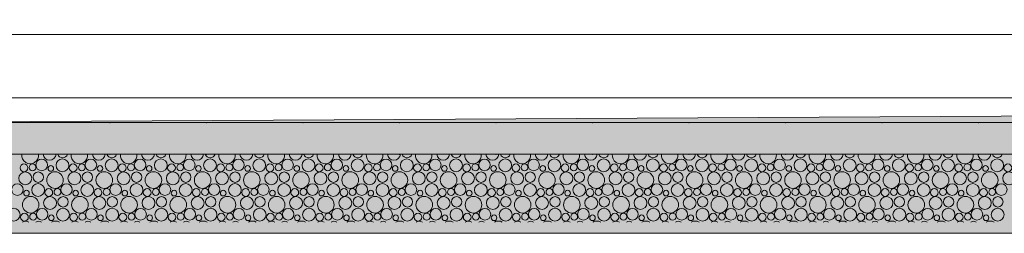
# Model space of a CAD drawing. Header units: millimetres. Extents: x 15166 to 94641, y -300 to 6935.
# Tile 16 of 32: x 52240 to 54424, y -300 to 173. Entities that reach past the tile are written whole.
import ezdxf

# ---------------------------------------------------------------- set-up
doc = ezdxf.new("R2010")
doc.units = ezdxf.units.MM
doc.header["$MEASUREMENT"] = 0
for name, color, linetype in [('Métal _ Bardage.Charp_Couv_Bard_Métal', 7, 'Continuous'), ('Nouveau_Terrain _ Original.Terrain', 7, 'Continuous'), ('Nouveau_VRD _ Voirie 3d.VRD', 7, 'Continuous')]:
    doc.layers.add(name, color=color, linetype=linetype)

# ---------------------------------------------------------------- blocks, each defined once
blk = doc.blocks.new('Élément de coupe_3')
at = {"layer": 'Métal _ Bardage.Charp_Couv_Bard_Métal', "color": 7, "linetype": 'Continuous', "lineweight": 15}
blk.add_line((55093.8, 140), (51076.8, 140), dxfattribs=at)
blk = doc.blocks.new('*X9')
at = {"layer": 'Nouveau_VRD _ Voirie 3d.VRD', "color": 33, "linetype": 'Continuous', "lineweight": 15, "true_color": 0xf48e54}
for centre, radius in [((52249.8, -155.2), 8.58), ((52268.9, -154.2), 7.52), ((52289.2, -148.8), 12.8), ((52309.4, -156.5), 6.2), ((52335.2, -149.5), 14.2), ((52358.9, -155.2), 8.58), ((52378.1, -154.2), 7.52), ((52398.3, -148.8), 12.8), ((52418.5, -156.5), 6.2), ((52444.3, -149.5), 14.2), ((52468, -155.2), 8.58), ((52487.2, -154.2), 7.52), ((52507.4, -148.8), 12.8), ((52527.6, -156.5), 6.2), ((52553.4, -149.5), 14.2), ((52577.1, -155.2), 8.58), ((52596.3, -154.2), 7.52), ((52616.5, -148.8), 12.8), ((52636.7, -156.5), 6.2), ((52662.5, -149.5), 14.2), ((52686.2, -155.2), 8.58), ((52705.4, -154.2), 7.52), ((52725.6, -148.8), 12.8), ((52745.8, -156.5), 6.2), ((52771.7, -149.5), 14.2), ((52795.4, -155.2), 8.58), ((52814.5, -154.2), 7.52), ((52834.7, -148.8), 12.8), ((52854.9, -156.5), 6.2), ((52880.8, -149.5), 14.2), ((52904.5, -155.2), 8.58), ((52923.6, -154.2), 7.52), ((52943.8, -148.8), 12.8), ((52964, -156.5), 6.2), ((52989.9, -149.5), 14.2), ((53013.6, -155.2), 8.58), ((53032.7, -154.2), 7.52), ((53052.9, -148.8), 12.8), ((53073.2, -156.5), 6.2), ((53099, -149.5), 14.2), ((53122.7, -155.2), 8.58), ((53141.8, -154.2), 7.52), ((53162.1, -148.8), 12.8), ((53182.3, -156.5), 6.2), ((53208.1, -149.5), 14.2), ((53231.8, -155.2), 8.58), ((53251, -154.2), 7.52), ((53271.2, -148.8), 12.8), ((53291.4, -156.5), 6.2), ((53317.2, -149.5), 14.2), ((53340.9, -155.2), 8.58), ((53360.1, -154.2), 7.52), ((53380.3, -148.8), 12.8), ((53400.5, -156.5), 6.2), ((53426.3, -149.5), 14.2), ((53450, -155.2), 8.58), ((53469.2, -154.2), 7.52), ((53489.4, -148.8), 12.8), ((53509.6, -156.5), 6.2), ((53535.4, -149.5), 14.2), ((53559.1, -155.2), 8.58), ((53578.3, -154.2), 7.52), ((53598.5, -148.8), 12.8), ((53618.7, -156.5), 6.2), ((53644.5, -149.5), 14.2), ((53668.3, -155.2), 8.58), ((53687.4, -154.2), 7.52), ((53707.6, -148.8), 12.8), ((53727.8, -156.5), 6.2), ((53753.7, -149.5), 14.2), ((53777.4, -155.2), 8.58), ((53796.5, -154.2), 7.52), ((53816.7, -148.8), 12.8), ((53836.9, -156.5), 6.2), ((53862.8, -149.5), 14.2), ((53886.5, -155.2), 8.58), ((53905.6, -154.2), 7.52), ((53925.8, -148.8), 12.8), ((53946.1, -156.5), 6.2), ((53971.9, -149.5), 14.2), ((53995.6, -155.2), 8.58), ((54014.7, -154.2), 7.52), ((54035, -148.8), 12.8), ((54055.2, -156.5), 6.2), ((54081, -149.5), 14.2), ((54104.7, -155.2), 8.58), ((54123.9, -154.2), 7.52), ((54144.1, -148.8), 12.8), ((54164.3, -156.5), 6.2), ((54190.1, -149.5), 14.2), ((54213.8, -155.2), 8.58), ((54233, -154.2), 7.52), ((54253.2, -148.8), 12.8), ((54273.4, -156.5), 6.2), ((54299.2, -149.5), 14.2), ((54322.9, -155.2), 8.58), ((54342.1, -154.2), 7.52), ((54362.3, -148.8), 12.8), ((54382.5, -156.5), 6.2), ((54408.3, -149.5), 14.2), ((54432, -155.2), 8.58), ((52252.7, -178.4), 14.3), ((52281.5, -175.8), 11.5), ((52318.7, -182.2), 18.4), ((52361.8, -178.4), 14.3), ((52390.6, -175.8), 11.5), ((52427.9, -182.2), 18.4), ((52470.9, -178.4), 14.3), ((52499.7, -175.8), 11.5), ((52537, -182.2), 18.4), ((52580, -178.4), 14.3), ((52608.8, -175.8), 11.5), ((52646.1, -182.2), 18.4), ((52689.1, -178.4), 14.3), ((52718, -175.8), 11.5), ((52755.2, -182.2), 18.4), ((52798.3, -178.4), 14.3), ((52827.1, -175.8), 11.5), ((52864.3, -182.2), 18.4), ((52907.4, -178.4), 14.3), ((52936.2, -175.8), 11.5), ((52973.4, -182.2), 18.4), ((53016.5, -178.4), 14.3), ((53045.3, -175.8), 11.5), ((53082.5, -182.2), 18.4), ((53125.6, -178.4), 14.3), ((53154.4, -175.8), 11.5), ((53191.6, -182.2), 18.4), ((53234.7, -178.4), 14.3), ((53263.5, -175.8), 11.5), ((53300.8, -182.2), 18.4), ((53343.8, -178.4), 14.3), ((53372.6, -175.8), 11.5), ((53409.9, -182.2), 18.4), ((53452.9, -178.4), 14.3), ((53481.7, -175.8), 11.5), ((53519, -182.2), 18.4), ((53562, -178.4), 14.3), ((53590.9, -175.8), 11.5), ((53628.1, -182.2), 18.4), ((53671.2, -178.4), 14.3), ((53700, -175.8), 11.5), ((53737.2, -182.2), 18.4), ((53780.3, -178.4), 14.3), ((53809.1, -175.8), 11.5), ((53846.3, -182.2), 18.4), ((53889.4, -178.4), 14.3), ((53918.2, -175.8), 11.5), ((53955.4, -182.2), 18.4), ((53998.5, -178.4), 14.3), ((54027.3, -175.8), 11.5), ((54064.5, -182.2), 18.4), ((54107.6, -178.4), 14.3), ((54136.4, -175.8), 11.5), ((54173.6, -182.2), 18.4), ((54216.7, -178.4), 14.3), ((54245.5, -175.8), 11.5), ((54282.8, -182.2), 18.4), ((54325.8, -178.4), 14.3), ((54354.6, -175.8), 11.5), ((54391.9, -182.2), 18.4), ((54434.9, -178.4), 14.3), ((52235.2, -203.4), 12.8), ((52281.2, -204.1), 14.2), ((52344.3, -203.4), 12.8), ((52390.3, -204.1), 14.2), ((52453.4, -203.4), 12.8), ((52499.4, -204.1), 14.2), ((52562.5, -203.4), 12.8), ((52608.5, -204.1), 14.2), ((52671.6, -203.4), 12.8), ((52717.7, -204.1), 14.2), ((52780.7, -203.4), 12.8), ((52826.8, -204.1), 14.2), ((52889.8, -203.4), 12.8), ((52935.9, -204.1), 14.2), ((52998.9, -203.4), 12.8), ((53045, -204.1), 14.2), ((53108.1, -203.4), 12.8), ((53154.1, -204.1), 14.2), ((53217.2, -203.4), 12.8), ((53263.2, -204.1), 14.2), ((53326.3, -203.4), 12.8), ((53372.3, -204.1), 14.2), ((53435.4, -203.4), 12.8), ((53481.4, -204.1), 14.2), ((53544.5, -203.4), 12.8), ((53590.5, -204.1), 14.2), ((53653.6, -203.4), 12.8), ((53699.7, -204.1), 14.2), ((53762.7, -203.4), 12.8), ((53808.8, -204.1), 14.2), ((53871.8, -203.4), 12.8), ((53917.9, -204.1), 14.2), ((53981, -203.4), 12.8), ((54027, -204.1), 14.2), ((54090.1, -203.4), 12.8), ((54136.1, -204.1), 14.2), ((54199.2, -203.4), 12.8), ((54245.2, -204.1), 14.2), ((54308.3, -203.4), 12.8), ((54354.3, -204.1), 14.2), ((54417.4, -203.4), 12.8), ((52255.4, -211.1), 6.2), ((52304.9, -209.8), 8.58), ((52324.1, -208.8), 7.52), ((52364.5, -211.1), 6.2), ((52414, -209.8), 8.58), ((52433.2, -208.8), 7.52), ((52473.6, -211.1), 6.2), ((52523.1, -209.8), 8.58), ((52542.3, -208.8), 7.52), ((52582.7, -211.1), 6.2), ((52632.2, -209.8), 8.58), ((52651.4, -208.8), 7.52), ((52691.8, -211.1), 6.2), ((52741.4, -209.8), 8.58), ((52760.5, -208.8), 7.52), ((52800.9, -211.1), 6.2), ((52850.5, -209.8), 8.58), ((52869.6, -208.8), 7.52), ((52910, -211.1), 6.2), ((52959.6, -209.8), 8.58), ((52978.7, -208.8), 7.52), ((53019.2, -211.1), 6.2), ((53068.7, -209.8), 8.58), ((53087.8, -208.8), 7.52), ((53128.3, -211.1), 6.2), ((53177.8, -209.8), 8.58), ((53197, -208.8), 7.52), ((53237.4, -211.1), 6.2), ((53286.9, -209.8), 8.58), ((53306.1, -208.8), 7.52), ((53346.5, -211.1), 6.2), ((53396, -209.8), 8.58), ((53415.2, -208.8), 7.52), ((53455.6, -211.1), 6.2), ((53505.1, -209.8), 8.58), ((53524.3, -208.8), 7.52), ((53564.7, -211.1), 6.2), ((53614.3, -209.8), 8.58), ((53633.4, -208.8), 7.52), ((53673.8, -211.1), 6.2), ((53723.4, -209.8), 8.58), ((53742.5, -208.8), 7.52), ((53782.9, -211.1), 6.2), ((53832.5, -209.8), 8.58), ((53851.6, -208.8), 7.52), ((53892.1, -211.1), 6.2), ((53941.6, -209.8), 8.58), ((53960.7, -208.8), 7.52), ((54001.2, -211.1), 6.2), ((54050.7, -209.8), 8.58), ((54069.9, -208.8), 7.52), ((54110.3, -211.1), 6.2), ((54159.8, -209.8), 8.58), ((54179, -208.8), 7.52), ((54219.4, -211.1), 6.2), ((54268.9, -209.8), 8.58), ((54288.1, -208.8), 7.52), ((54328.5, -211.1), 6.2), ((54378, -209.8), 8.58), ((54397.2, -208.8), 7.52), ((52264.7, -236.8), 18.4), ((52307.8, -233), 14.3), ((52336.6, -230.4), 11.5), ((52373.9, -236.8), 18.4), ((52416.9, -233), 14.3), ((52445.7, -230.4), 11.5), ((52483, -236.8), 18.4), ((52526, -233), 14.3), ((52554.8, -230.4), 11.5), ((52592.1, -236.8), 18.4), ((52635.1, -233), 14.3), ((52664, -230.4), 11.5), ((52701.2, -236.8), 18.4), ((52744.3, -233), 14.3), ((52773.1, -230.4), 11.5), ((52810.3, -236.8), 18.4), ((52853.4, -233), 14.3), ((52882.2, -230.4), 11.5), ((52919.4, -236.8), 18.4), ((52962.5, -233), 14.3), ((52991.3, -230.4), 11.5), ((53028.5, -236.8), 18.4), ((53071.6, -233), 14.3), ((53100.4, -230.4), 11.5), ((53137.6, -236.8), 18.4), ((53180.7, -233), 14.3), ((53209.5, -230.4), 11.5), ((53246.8, -236.8), 18.4), ((53289.8, -233), 14.3), ((53318.6, -230.4), 11.5), ((53355.9, -236.8), 18.4), ((53398.9, -233), 14.3), ((53427.7, -230.4), 11.5), ((53465, -236.8), 18.4), ((53508, -233), 14.3), ((53536.9, -230.4), 11.5), ((53574.1, -236.8), 18.4), ((53617.2, -233), 14.3), ((53646, -230.4), 11.5), ((53683.2, -236.8), 18.4), ((53726.3, -233), 14.3), ((53755.1, -230.4), 11.5), ((53792.3, -236.8), 18.4), ((53835.4, -233), 14.3), ((53864.2, -230.4), 11.5), ((53901.4, -236.8), 18.4), ((53944.5, -233), 14.3), ((53973.3, -230.4), 11.5), ((54010.5, -236.8), 18.4), ((54053.6, -233), 14.3), ((54082.4, -230.4), 11.5), ((54119.6, -236.8), 18.4), ((54162.7, -233), 14.3), ((54191.5, -230.4), 11.5), ((54228.8, -236.8), 18.4), ((54271.8, -233), 14.3), ((54300.6, -230.4), 11.5), ((54337.9, -236.8), 18.4), ((54380.9, -233), 14.3), ((54409.8, -230.4), 11.5), ((52227.2, -258.7), 14.2), ((52250.9, -264.4), 8.58), ((52270.1, -263.4), 7.52), ((52290.3, -258), 12.8), ((52310.5, -265.7), 6.2), ((52336.3, -258.7), 14.2), ((52360, -264.4), 8.58), ((52379.2, -263.4), 7.52), ((52399.4, -258), 12.8), ((52419.6, -265.7), 6.2), ((52445.4, -258.7), 14.2), ((52469.1, -264.4), 8.58), ((52488.3, -263.4), 7.52), ((52508.5, -258), 12.8), ((52528.7, -265.7), 6.2), ((52554.5, -258.7), 14.2), ((52578.2, -264.4), 8.58), ((52597.4, -263.4), 7.52), ((52617.6, -258), 12.8), ((52637.8, -265.7), 6.2), ((52663.7, -258.7), 14.2), ((52687.4, -264.4), 8.58), ((52706.5, -263.4), 7.52), ((52726.7, -258), 12.8), ((52746.9, -265.7), 6.2), ((52772.8, -258.7), 14.2), ((52796.5, -264.4), 8.58), ((52815.6, -263.4), 7.52), ((52835.8, -258), 12.8), ((52856, -265.7), 6.2), ((52881.9, -258.7), 14.2), ((52905.6, -264.4), 8.58), ((52924.7, -263.4), 7.52), ((52944.9, -258), 12.8), ((52965.2, -265.7), 6.2), ((52991, -258.7), 14.2), ((53014.7, -264.4), 8.58), ((53033.8, -263.4), 7.52), ((53054.1, -258), 12.8), ((53074.3, -265.7), 6.2), ((53100.1, -258.7), 14.2), ((53123.8, -264.4), 8.58), ((53143, -263.4), 7.52), ((53163.2, -258), 12.8), ((53183.4, -265.7), 6.2), ((53209.2, -258.7), 14.2), ((53232.9, -264.4), 8.58), ((53252.1, -263.4), 7.52), ((53272.3, -258), 12.8), ((53292.5, -265.7), 6.2), ((53318.3, -258.7), 14.2), ((53342, -264.4), 8.58), ((53361.2, -263.4), 7.52), ((53381.4, -258), 12.8), ((53401.6, -265.7), 6.2), ((53427.4, -258.7), 14.2), ((53451.1, -264.4), 8.58), ((53470.3, -263.4), 7.52), ((53490.5, -258), 12.8), ((53510.7, -265.7), 6.2), ((53536.5, -258.7), 14.2), ((53560.3, -264.4), 8.58), ((53579.4, -263.4), 7.52), ((53599.6, -258), 12.8), ((53619.8, -265.7), 6.2), ((53645.7, -258.7), 14.2), ((53669.4, -264.4), 8.58), ((53688.5, -263.4), 7.52), ((53708.7, -258), 12.8), ((53728.9, -265.7), 6.2), ((53754.8, -258.7), 14.2), ((53778.5, -264.4), 8.58), ((53797.6, -263.4), 7.52), ((53817.8, -258), 12.8), ((53838.1, -265.7), 6.2), ((53863.9, -258.7), 14.2), ((53887.6, -264.4), 8.58), ((53906.7, -263.4), 7.52), ((53927, -258), 12.8), ((53947.2, -265.7), 6.2), ((53973, -258.7), 14.2), ((53996.7, -264.4), 8.58), ((54015.9, -263.4), 7.52), ((54036.1, -258), 12.8), ((54056.3, -265.7), 6.2), ((54082.1, -258.7), 14.2), ((54105.8, -264.4), 8.58), ((54125, -263.4), 7.52), ((54145.2, -258), 12.8), ((54165.4, -265.7), 6.2), ((54191.2, -258.7), 14.2), ((54214.9, -264.4), 8.58), ((54234.1, -263.4), 7.52), ((54254.3, -258), 12.8), ((54274.5, -265.7), 6.2), ((54300.3, -258.7), 14.2), ((54324, -264.4), 8.58), ((54343.2, -263.4), 7.52), ((54363.4, -258), 12.8), ((54383.6, -265.7), 6.2), ((54409.4, -258.7), 14.2)]:
    blk.add_circle(centre, radius, dxfattribs=at)
for centre, radius, start, end in [((52263.6, -127.6), 18.4, 172.6812, 7.3188), ((52306.7, -123.8), 14.3, 185.6052, 354.3948), ((52335.5, -121.2), 11.5, 200.5726, 339.4274), ((52372.7, -127.6), 18.4, 172.6812, 7.3188), ((52415.8, -123.8), 14.3, 185.6052, 354.3948), ((52444.6, -121.2), 11.5, 200.5726, 339.4274), ((52481.9, -127.6), 18.4, 172.6812, 7.3188), ((52524.9, -123.8), 14.3, 185.6052, 354.3948), ((52553.7, -121.2), 11.5, 200.5726, 339.4274), ((52591, -127.6), 18.4, 172.6812, 7.3188), ((52634, -123.8), 14.3, 185.6052, 354.3948), ((52662.8, -121.2), 11.5, 200.5726, 339.4274), ((52700.1, -127.6), 18.4, 172.6812, 7.3188), ((52743.1, -123.8), 14.3, 185.6052, 354.3948), ((52772, -121.2), 11.5, 200.5726, 339.4274), ((52809.2, -127.6), 18.4, 172.6812, 7.3188), ((52852.3, -123.8), 14.3, 185.6052, 354.3948), ((52881.1, -121.2), 11.5, 200.5726, 339.4274), ((52918.3, -127.6), 18.4, 172.6812, 7.3188), ((52961.4, -123.8), 14.3, 185.6052, 354.3948), ((52990.2, -121.2), 11.5, 200.5726, 339.4274), ((53027.4, -127.6), 18.4, 172.6812, 7.3188), ((53070.5, -123.8), 14.3, 185.6052, 354.3948), ((53099.3, -121.2), 11.5, 200.5726, 339.4274), ((53136.5, -127.6), 18.4, 172.6812, 7.3188), ((53179.6, -123.8), 14.3, 185.6052, 354.3948), ((53208.4, -121.2), 11.5, 200.5726, 339.4274), ((53245.6, -127.6), 18.4, 172.6812, 7.3188), ((53288.7, -123.8), 14.3, 185.6052, 354.3948), ((53317.5, -121.2), 11.5, 200.5726, 339.4274), ((53354.8, -127.6), 18.4, 172.6812, 7.3188), ((53397.8, -123.8), 14.3, 185.6052, 354.3948), ((53426.6, -121.2), 11.5, 200.5726, 339.4274), ((53463.9, -127.6), 18.4, 172.6812, 7.3188), ((53506.9, -123.8), 14.3, 185.6052, 354.3948), ((53535.7, -121.2), 11.5, 200.5726, 339.4274), ((53573, -127.6), 18.4, 172.6812, 7.3188), ((53616, -123.8), 14.3, 185.6052, 354.3948), ((53644.9, -121.2), 11.5, 200.5726, 339.4274), ((53682.1, -127.6), 18.4, 172.6812, 7.3188), ((53725.2, -123.8), 14.3, 185.6052, 354.3948), ((53754, -121.2), 11.5, 200.5726, 339.4274), ((53791.2, -127.6), 18.4, 172.6812, 7.3188), ((53834.3, -123.8), 14.3, 185.6052, 354.3948), ((53863.1, -121.2), 11.5, 200.5726, 339.4274), ((53900.3, -127.6), 18.4, 172.6812, 7.3188), ((53943.4, -123.8), 14.3, 185.6052, 354.3948), ((53972.2, -121.2), 11.5, 200.5726, 339.4274), ((54009.4, -127.6), 18.4, 172.6812, 7.3188), ((54052.5, -123.8), 14.3, 185.6052, 354.3948), ((54081.3, -121.2), 11.5, 200.5726, 339.4274), ((54118.5, -127.6), 18.4, 172.6812, 7.3188), ((54161.6, -123.8), 14.3, 185.6052, 354.3948), ((54190.4, -121.2), 11.5, 200.5726, 339.4274), ((54227.6, -127.6), 18.4, 172.6812, 7.3188), ((54270.7, -123.8), 14.3, 185.6052, 354.3948), ((54299.5, -121.2), 11.5, 200.5726, 339.4274), ((54336.8, -127.6), 18.4, 172.6812, 7.3188), ((54379.8, -123.8), 14.3, 185.6052, 354.3948), ((54408.6, -121.2), 11.5, 200.5726, 339.4274), ((52253.8, -287.6), 14.3, 59.7951, 120.2049), ((52282.6, -285), 11.5, 57.6732, 122.3268), ((52319.9, -291.4), 18.4, 61.2883, 118.7117), ((52362.9, -287.6), 14.3, 59.7951, 120.2049), ((52391.7, -285), 11.5, 57.6732, 122.3268), ((52429, -291.4), 18.4, 61.2883, 118.7117), ((52472, -287.6), 14.3, 59.7951, 120.2049), ((52500.8, -285), 11.5, 57.6732, 122.3268), ((52538.1, -291.4), 18.4, 61.2883, 118.7117), ((52581.1, -287.6), 14.3, 59.7951, 120.2049), ((52610, -285), 11.5, 57.6732, 122.3268), ((52647.2, -291.4), 18.4, 61.2883, 118.7117), ((52690.3, -287.6), 14.3, 59.7951, 120.2049), ((52719.1, -285), 11.5, 57.6732, 122.3268), ((52756.3, -291.4), 18.4, 61.2883, 118.7117), ((52799.4, -287.6), 14.3, 59.7951, 120.2049), ((52828.2, -285), 11.5, 57.6732, 122.3268), ((52865.4, -291.4), 18.4, 61.2883, 118.7117), ((52908.5, -287.6), 14.3, 59.7951, 120.2049), ((52937.3, -285), 11.5, 57.6732, 122.3268), ((52974.5, -291.4), 18.4, 61.2883, 118.7117), ((53017.6, -287.6), 14.3, 59.7951, 120.2049), ((53046.4, -285), 11.5, 57.6732, 122.3268), ((53083.6, -291.4), 18.4, 61.2883, 118.7117), ((53126.7, -287.6), 14.3, 59.7951, 120.2049), ((53155.5, -285), 11.5, 57.6732, 122.3268), ((53192.8, -291.4), 18.4, 61.2883, 118.7117), ((53235.8, -287.6), 14.3, 59.7951, 120.2049), ((53264.6, -285), 11.5, 57.6732, 122.3268), ((53301.9, -291.4), 18.4, 61.2883, 118.7117), ((53344.9, -287.6), 14.3, 59.7951, 120.2049), ((53373.7, -285), 11.5, 57.6732, 122.3268), ((53411, -291.4), 18.4, 61.2883, 118.7117), ((53454, -287.6), 14.3, 59.7951, 120.2049), ((53482.9, -285), 11.5, 57.6732, 122.3268), ((53520.1, -291.4), 18.4, 61.2883, 118.7117), ((53563.2, -287.6), 14.3, 59.7951, 120.2049), ((53592, -285), 11.5, 57.6732, 122.3268), ((53629.2, -291.4), 18.4, 61.2883, 118.7117), ((53672.3, -287.6), 14.3, 59.7951, 120.2049), ((53701.1, -285), 11.5, 57.6732, 122.3268), ((53738.3, -291.4), 18.4, 61.2883, 118.7117), ((53781.4, -287.6), 14.3, 59.7951, 120.2049), ((53810.2, -285), 11.5, 57.6732, 122.3268), ((53847.4, -291.4), 18.4, 61.2883, 118.7117), ((53890.5, -287.6), 14.3, 59.7951, 120.2049), ((53919.3, -285), 11.5, 57.6732, 122.3268), ((53956.5, -291.4), 18.4, 61.2883, 118.7117), ((53999.6, -287.6), 14.3, 59.7951, 120.2049), ((54028.4, -285), 11.5, 57.6732, 122.3268), ((54065.6, -291.4), 18.4, 61.2883, 118.7117), ((54108.7, -287.6), 14.3, 59.7951, 120.2049), ((54137.5, -285), 11.5, 57.6732, 122.3268), ((54174.8, -291.4), 18.4, 61.2883, 118.7117), ((54217.8, -287.6), 14.3, 59.7951, 120.2049), ((54246.6, -285), 11.5, 57.6732, 122.3268), ((54283.9, -291.4), 18.4, 61.2883, 118.7117), ((54326.9, -287.6), 14.3, 59.7951, 120.2049), ((54355.8, -285), 11.5, 57.6732, 122.3268), ((54393, -291.4), 18.4, 61.2883, 118.7117)]:
    blk.add_arc(centre, radius, start, end, dxfattribs=at)
blk = doc.blocks.new('*X10')
at = {"layer": 'Nouveau_VRD _ Voirie 3d.VRD', "linetype": 'Continuous', "lineweight": 15, "true_color": 0xb5b5b5}
for points in [[(52240.4, -65.2), (52240.4, -115.2), (52426.5, -115.2), (52426.5, -65.2)], [(52454.5, -65.2), (52454.5, -115.2), (52640.5, -115.2), (52640.5, -65.2)], [(52668.5, -65.2), (52668.5, -115.2), (52854.6, -115.2), (52854.6, -65.2)], [(52882.6, -65.2), (52882.6, -115.2), (53068.6, -115.2), (53068.6, -65.2)], [(53096.6, -65.2), (53096.6, -115.2), (53282.7, -115.2), (53282.7, -65.2)], [(53310.7, -65.2), (53310.7, -115.2), (53496.7, -115.2), (53496.7, -65.2)], [(53524.7, -65.2), (53524.7, -115.2), (53710.7, -115.2), (53710.7, -65.2)], [(53738.7, -65.2), (53738.7, -115.2), (53924.8, -115.2), (53924.8, -65.2)], [(53952.8, -65.2), (53952.8, -115.2), (54138.8, -115.2), (54138.8, -65.2)], [(54166.8, -65.2), (54166.8, -115.2), (54352.9, -115.2), (54352.9, -65.2)], [(54380.9, -65.2), (54380.9, -115.2), (54566.9, -115.2), (54566.9, -65.2)]]:
    blk.add_hatch(color=253, dxfattribs=at).paths.add_polyline_path(points)
at = {"layer": 'Nouveau_VRD _ Voirie 3d.VRD', "color": 253, "linetype": 'Continuous', "lineweight": 15, "true_color": 0xb5b5b5}
for p in [(52440.5, -55.2), (52654.5, -55.2), (52868.6, -55.2), (53082.6, -55.2), (53296.7, -55.2), (53510.7, -55.2), (53724.7, -55.2), (53938.8, -55.2), (54152.8, -55.2), (54366.9, -55.2), (52440.5, -125.2), (52654.5, -125.2), (52868.6, -125.2), (53082.6, -125.2), (53296.7, -125.2), (53510.7, -125.2), (53724.7, -125.2), (53938.8, -125.2), (54152.8, -125.2), (54366.9, -125.2)]:
    blk.add_point(p, dxfattribs=at)
blk = doc.blocks.new('Élément de coupe_8')
at = {"layer": 'Nouveau_VRD _ Voirie 3d.VRD', "color": 251, "linetype": 'Continuous', "lineweight": 15, "true_color": 0x6a6a6a}
blk.add_line((55093.8, 0), (51076.8, 0), dxfattribs=at)
at = {"layer": 'Nouveau_VRD _ Voirie 3d.VRD', "color": 7, "linetype": 'Continuous', "lineweight": 15}
for p, q in [((94641.3, -55.2), (16719.9, -55.2)), ((94641.3, -125.2), (16719.9, -125.2))]:
    blk.add_line(p, q, dxfattribs=at)
at = {"layer": 'Nouveau_VRD _ Voirie 3d.VRD', "lineweight": 0}
for name in ['*X10', '*X9']:
    blk.add_blockref(name, (0, 0), dxfattribs=at)
blk = doc.blocks.new('Élément de coupe_21')
at = {"layer": 'Nouveau_Terrain _ Original.Terrain', "linetype": 'Continuous', "lineweight": 15, "true_color": 0xf48e54}
h = blk.add_hatch(dxfattribs=at)
h.set_pattern_fill('Terre', color=33, style=0, pattern_type=2)
h.set_pattern_definition([(45, (0, 0), (-137.8858, 137.8858), []), (45, (-45.96, 45.96), (-275.7716, 275.7716), []), (45, (-91.92, 91.92), (-275.7716, 275.7716), []), (135, (-137.886, 137.886), (45.96194, 45.96194), [195, -195])])
h.paths.add_polyline_path([(15166.2, -300), (94641.3, -300), (94641.3, 172.6), (71943.5, 129), (71287.6, 118.3), (70607.6, 108.5), (70534.1, 108.7), (70476.4, 108.9), (70432.1, 109.1), (70398.6, 109.2), (70373.2, 109.2), (69695.9, 100.4), (69676.6, 100.4), (69017.9, 92.5), (69001.9, 92.5), (68384.2, 85.5), (64525.5, 3.9), (64035.9, -0.8), (63617.5, -4.9), (63265, -8.4), (62966.3, -11.4), (62708, -14.1), (62476.2, -16.6), (62256, -19), (62032.2, -21.4), (61789, -24), (61513.2, -26.9), (61206.2, -30), (60872.9, -33.2), (60518.6, -36.4), (60149.4, -39.5), (59771.7, -42.3), (59392.5, -44.6), (59019.4, -46.4), (58995.9, -46.4), (56434.9, -29.7), (32895.9, -159.1), (21645.1, -118.1), (20629.6, -115.7), (19656.5, -113.6), (18751.7, -111.8), (17939.8, -110.2), (15414.2, -106.9), (15250.7, -106.8), (15166.2, -106.6)])
at = {"layer": 'Nouveau_Terrain _ Original.Terrain', "color": 7, "linetype": 'Continuous', "lineweight": 15}
blk.add_line((94641.3, -300), (15482.5, -300), dxfattribs=at)
at = {"layer": 'Nouveau_Terrain _ Original.Terrain', "color": 7, "linetype": 'Continuous', "lineweight": 15, "flags": 128}
blk.add_lwpolyline([(32895.9, -159.1), (56434.9, -29.7), (58995.9, -46.4), (59019.4, -46.4), (59392.5, -44.6), (59771.7, -42.3), (60149.4, -39.5), (60518.6, -36.4), (60872.9, -33.2), (61206.2, -30), (61513.2, -26.9), (61789, -24), (62032.2, -21.4), (62256, -19), (62476.2, -16.6), (62708, -14.1), (62966.3, -11.4), (63265, -8.4), (63617.5, -4.9), (64035.9, -0.8), (64525.5, 3.9)], dxfattribs=at)

msp = doc.modelspace()

# ---------------------------------------------------------------- block references
at = {"layer": 'Métal _ Bardage.Charp_Couv_Bard_Métal', "lineweight": 0}
msp.add_blockref('Élément de coupe_3', (0, 0), dxfattribs=at)
at = {"layer": 'Nouveau_Terrain _ Original.Terrain', "lineweight": 0}
msp.add_blockref('Élément de coupe_21', (0, 0), dxfattribs=at)
at = {"layer": 'Nouveau_VRD _ Voirie 3d.VRD', "lineweight": 0}
msp.add_blockref('Élément de coupe_8', (0, 0), dxfattribs=at)

doc.saveas('drawing.dxf')
